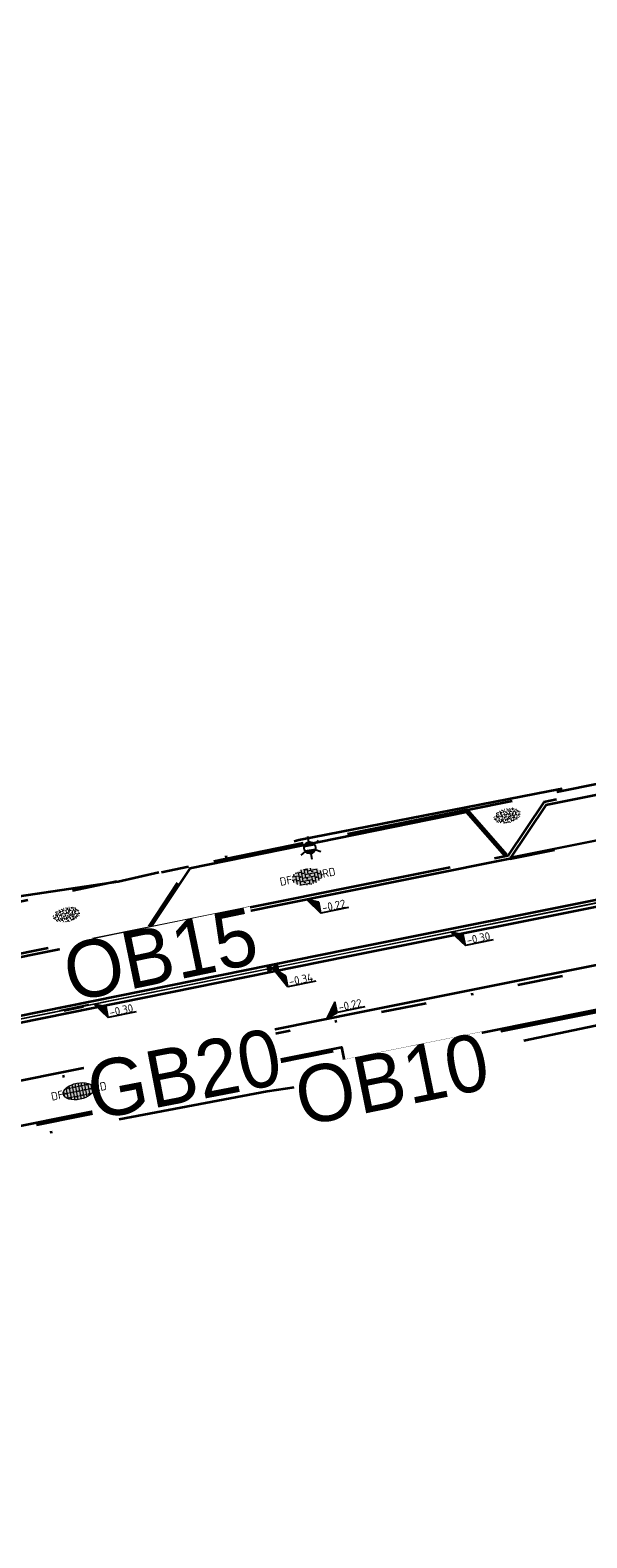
# Model space of a CAD drawing. Header units: metres. Extents: x 0 to 269924, y 0 to 933292.
# Tile 198 of 247: x 135206 to 135230, y 466677 to 466743. Entities that reach past the tile are written whole.
import ezdxf
from ezdxf import colors
from ezdxf.entities.mleader import LeaderData, LeaderLine
from ezdxf.enums import TextEntityAlignment as Align
from ezdxf.math import Vec2, Vec3

# ---------------------------------------------------------------- set-up
doc = ezdxf.new("R2018")
doc.units = ezdxf.units.M
for name, pattern in [('VH-GELEIDEBAND', [6, 2, -2, 0, -2]), ('VH-OPSLUITBAND_100X200', [16, 8, -2, 4, -2]), ('VH-OPSLUITBAND_150X250', [24, 16, -2, 4, -2]), ('VW-1-1_STREEP', [2, 1, -1]), ('XX-HIDDEN', [4, 2, -2]), ('XX-PROJECTGRENS', [18, 12, -3, 0, -3])]:
    doc.linetypes.add(name, pattern=pattern)
for name, color, linetype, lineweight in [('N-WE-GR-GRAS-A-200', 62, 'Continuous', 18), ('N-WE-IE-MEUBILAIR_WEGMEUBILAIR_LICHTMAST-S', 7, 'Continuous', 25), ('N-WE-KG-GRENS_PROJECT-G', 7, 'XX-PROJECTGRENS', 35), ('N-WE-KL-ET_LS_OV_LICHTMAST-S', 190, 'Continuous', 25), ('N-WE-VH-GOOT-S', 170, 'Continuous', 18), ('N-WE-VH-GOOT_STRAATBAKSTEEN-G', 170, 'Continuous', 35), ('N-WE-VH-KANTOPSLUITING-T18', 10, 'Continuous', 18), ('N-WE-VH-KANTOPSLUITING_GELEIDEBAND_50 200_250-G', 20, 'VH-GELEIDEBAND', 35), ('N-WE-VH-KANTOPSLUITING_OPSLUITBAND_100X200-G', 150, 'VH-OPSLUITBAND_100X200', 35), ('N-WE-VH-KANTOPSLUITING_OPSLUITBAND_150X250-G', 150, 'VH-OPSLUITBAND_150X250', 35), ('N-WE-VH-KANTOPSLUITING_VOORKANTBAND-G', 50, 'Continuous', 35), ('N-WE-VH-MATERIAALGRENS-G', 7, 'XX-HIDDEN', 35), ('N-WE-VH-VERHARDING-T18', 10, 'Continuous', 18), ('N-WE-VH-VERHARDING_ASFALT-S', 7, 'Continuous', 18), ('N-WE-VH-VERHARDING_STRAATBAKSTEEN-S', 7, 'Continuous', 18), ('N-WE-VW-MARKERING_LANGS_STREEP_11_010-G', 7, 'VW-1-1_STREEP', 13), ('X-XX-AL-HOOGTELABEL-S', 7, 'Continuous', 25)]:
    doc.layers.add(name, color=color, linetype=linetype, lineweight=lineweight)
doc.layers.add('N-WE-GR-GRAS-S', color=7, linetype='Continuous', lineweight=18, true_color=0x00a500)
doc.layers.add('N-WE-RI-HWA_KOLK-S', color=150, linetype='Continuous', lineweight=25, true_color=0x007fff)
doc.layers.add('X-XX-AL-HULPLIJN-G', color=30, linetype='Continuous', lineweight=18, plot=False)
doc.styles.add('NLCS-ISO', font='NLCS-ISO.ttf')
doc.styles.add('NLCS-ISO-M200-T18', font='NLCS-ISO.ttf', dxfattribs={"height": 0.36})
doc.styles.get("Standard").update_dxf_attribs({"font": 'romand.shx'})

# ---------------------------------------------------------------- blocks, each defined once
blk = doc.blocks.new('*U97')
for p, q in [((2.54, -2.2), (0, 0)), ((0, 0), (2.63, -4.6)), ((2.63, -4.6), (2.54, -2.2)), ((8.83, -4.38), (2.63, -4.6))]:
    blk.add_line(p, q)
blk.add_solid([(2.54, -2.2), (0, 0), (2.63, -4.6)])
at = {"style": 'NLCS-ISO'}
blk.add_attdef('...', text='', height=1.8, rotation=2.0313, dxfattribs=at).set_placement((5.74, -4.91), align=Align.BOTTOM_CENTER)
blk = doc.blocks.new('*U98')
at = {"layer": 'X-XX-AL-HOOGTELABEL-S', "xscale": 0.2, "yscale": 0.2, "zscale": 0.2, "rotation": 357.9686646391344}
blk.add_blockref('*U97', (0, 0), dxfattribs=at).add_auto_attribs({'...': '-0.34'})
blk = doc.blocks.new('*U99')
at = {"layer": 'N-WE-GR-GRAS-A-200', "color": 0, "linetype": 'ByBlock', "lineweight": -2, "transparency": 16777216, "rotation": 11.41360970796}
blk.add_blockref('*U98', (135216.652, 466702.163), dxfattribs=at)
blk = doc.blocks.new('*U114')
for p, q in [((2.49, -1.03), (0, 0)), ((0, 0), (2.56, -3.43)), ((2.56, -3.43), (2.49, -1.03)), ((8.76, -3.25), (2.56, -3.43))]:
    blk.add_line(p, q)
blk.add_solid([(2.49, -1.03), (0, 0), (2.56, -3.43)])
at = {"style": 'NLCS-ISO'}
blk.add_attdef('...', text='', height=1.8, rotation=1.7023, dxfattribs=at).set_placement((5.68, -3.76), align=Align.BOTTOM_CENTER)
blk = doc.blocks.new('*U115')
at = {"layer": 'X-XX-AL-HOOGTELABEL-S', "xscale": 0.2000000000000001, "yscale": 0.2000000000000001, "zscale": 0.2000000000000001, "rotation": 358.2976530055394}
blk.add_blockref('*U114', (0, 0), dxfattribs=at).add_auto_attribs({'...': '-0.30'})
blk = doc.blocks.new('*U116')
at = {"layer": 'N-WE-VH-VERHARDING_ASFALT-S', "color": 0, "linetype": 'ByBlock', "lineweight": -2, "transparency": 16777216}
for p, rotation in [((135224.494, 466703.743), 11.37277440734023), ((135208.81, 466700.58), 11.41360970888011)]:
    blk.add_blockref('*U115', p, dxfattribs=dict(at, rotation=rotation))
blk = doc.blocks.new('*U95')
for p, q in [((2.5, -1.02), (0, 0)), ((0, 0), (2.58, -3.42)), ((2.58, -3.42), (2.5, -1.02)), ((8.78, -3.2), (2.58, -3.42))]:
    blk.add_line(p, q)
blk.add_solid([(2.5, -1.02), (0, 0), (2.58, -3.42)])
at = {"style": 'NLCS-ISO'}
blk.add_attdef('...', text='', height=1.8, rotation=1.9991, dxfattribs=at).set_placement((5.7, -3.73), align=Align.BOTTOM_CENTER)
blk = doc.blocks.new('*U96')
for p, q in [((2.39, 3.35), (0, 0)), ((2.44, 0.95), (2.39, 3.35)), ((0, 0), (2.44, 0.95)), ((8.64, 1.08), (2.44, 0.95))]:
    blk.add_line(p, q)
blk.add_solid([(2.39, 3.35), (0, 0), (2.44, 0.95)])
at = {"style": 'NLCS-ISO'}
blk.add_attdef('...', text='', height=1.8, rotation=1.1798, dxfattribs=at).set_placement((5.55, 0.59), align=Align.BOTTOM_CENTER)
blk = doc.blocks.new('*U529')
at = {"lineweight": 30, "flags": 106}
blk.add_attdef('OB', text='', height=0.36, dxfattribs=at).set_placement((0, 0.1), align=Align.BOTTOM_CENTER)
blk = doc.blocks.new('N-SIE-WEG_LICHTMAST-SO')
h = blk.add_hatch(color=256)
h.paths.add_polyline_path([(1.16, 0.5, 0.658505), (-1.16, 0.5)])
h.paths.add_polyline_path([(-1.16, -0.5, 0.658505), (1.16, -0.5)])
at = {"flags": 128}
for points in [[(-2.19, 1.27), (-1.1, 0.63)], [(-1.16, 0.5), (1.16, 0.5)], [(0, 1.27), (0, 2.53)], [(1.1, 0.63), (2.19, 1.27)], [(-2.19, -1.27), (-1.1, -0.63)], [(-1.16, -0.5), (1.16, -0.5)], [(0, -1.27), (0, -2.53)], [(2.19, -1.27), (1.1, -0.63)]]:
    blk.add_lwpolyline(points, dxfattribs=at)
at = {"ltscale": 0.5}
blk.add_circle((0, 0), 1.27, dxfattribs=at)
at = {"style": 'NLCS-ISO'}
blk.add_attdef('TYPE', text='', height=1.8, dxfattribs=at).set_placement((0, 2.53), align=Align.BOTTOM_CENTER)
blk = doc.blocks.new('SVH-GOOT_SYMBOOL-SO')
at = {"color": 7, "linetype": 'Continuous'}
for p, q in [((-0.206, 2.137), (-0.206, -2.217)), ((0, 2.669), (0, -2.669)), ((0.2, 3.125), (0.2, -3.359))]:
    blk.add_line(p, q, dxfattribs=at)
at = {"style": 'NLCS-ISO'}
blk.add_attdef('MATERIAAL', text='', height=1.8, dxfattribs=at).set_placement((-1.098, 0), align=Align.MIDDLE_RIGHT)
blk.add_attdef('KLEUR', text='', height=1.8, dxfattribs=at).set_placement((1.1, 0), align=Align.MIDDLE_LEFT)
blk = doc.blocks.new('*U586')
at = {"layer": 'N-WE-VH-GOOT-S', "xscale": 0.2, "yscale": 0.2, "zscale": 0.2, "rotation": 90.04068231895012}
blk.add_blockref('SVH-GOOT_SYMBOOL-SO', (0, 0), dxfattribs=at)
blk = doc.blocks.new('*U587')
at = {"layer": 'N-WE-KL-ET_LS_OV_LICHTMAST-S', "color": 0, "linetype": 'ByBlock', "lineweight": -2, "transparency": 16777216, "rotation": 11.41360970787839}
blk.add_blockref('*U586', (135207.904, 466700.397), dxfattribs=at)
blk = doc.blocks.new('SVH-SBS_DIKFORMAAT_HALFST_KL-SO')
h = blk.add_hatch(color=254)
edge = h.paths.add_edge_path()
edge.add_ellipse((0.06, -0.03), major_axis=(3.39, 0), ratio=0.533267, start_angle=0, end_angle=360)
for p, q in [((-3.34, 0.03), (-3.11, 0.03)), ((-3.11, -0.69), (-3.11, 0.63)), ((-2.65, 1.06), (-2.42, 1.06)), ((-2.42, -1.27), (-2.42, 1.21)), ((-2.42, 0.03), (-1.73, 0.03)), ((-1.73, -1.57), (-1.73, 1.51)), ((-1.73, 1.06), (-1.04, 1.06)), ((-1.04, -1.74), (-1.04, 1.69)), ((-1.04, 0.03), (-0.35, 0.03)), ((-0.35, -1.83), (-0.35, 1.77)), ((-0.35, 1.06), (0.34, 1.06)), ((0.34, -1.83), (0.34, 1.78)), ((0.34, 0.03), (1.03, 0.03)), ((1.03, -1.76), (1.03, 1.71)), ((1.03, 1.06), (1.72, 1.06)), ((1.72, -1.6), (1.72, 1.55)), ((1.72, 0.03), (2.41, 0.03)), ((2.41, -1.33), (2.41, 1.27)), ((2.41, 1.06), (2.77, 1.06)), ((3.1, -0.82), (3.1, 0.77)), ((3.1, 0.03), (3.45, 0.03)), ((-2.8, -1.01), (-2.42, -1.01)), ((-1.73, -1.01), (-1.04, -1.01)), ((-0.35, -1.01), (0.34, -1.01)), ((1.03, -1.01), (1.72, -1.01)), ((2.41, -1.01), (2.91, -1.01))]:
    blk.add_line(p, q)
for centre in [(-2.76, 0), (-2.07, 1.03), (-1.38, 0), (-0.69, 1.03), (0, 0), (0.69, 1.03), (1.38, 0), (2.07, 1.03), (2.76, 0), (-2.07, -1.09), (-0.69, -1.09), (0.69, -1.04), (2.07, -1.04)]:
    blk.add_circle(centre, 0.0881)
blk.add_ellipse((0.06, -0.03), major_axis=(3.39, 0), ratio=0.533267)
at = {"style": 'NLCS-ISO'}
blk.add_attdef('FORMAAT', text='', height=1.8, dxfattribs=at).set_placement((-3.34, -0.03), align=Align.MIDDLE_RIGHT)
blk.add_attdef('KLEUR', text='', height=1.8, dxfattribs=at).set_placement((3.45, -0.03), align=Align.MIDDLE_LEFT)
at = {"style": 'NLCS-ISO', "flags": 1}
blk.add_attdef('FUNCTIE', text='', height=1.8, dxfattribs=at).set_placement((0.12, -3.58), align=Align.MIDDLE_CENTER)
blk = doc.blocks.new('*U141')
at = {"lineweight": 30, "flags": 106}
blk.add_attdef('OB', text='', height=0.36, dxfattribs=at).set_placement((0, 0.1), align=Align.BOTTOM_CENTER)
blk = doc.blocks.new('SVH-SBS_DIKFORMAAT_ELLEBOOG_KL-SO')
h = blk.add_hatch(color=254)
edge = h.paths.add_edge_path()
edge.add_ellipse((1.09, 0.12), major_axis=(3.39, 0), ratio=0.533267, start_angle=0, end_angle=360)
for p, q in [((-2.3, 0), (-1.38, 0)), ((-2.13, 0.69), (-0.69, 0.69)), ((-1.38, 0.69), (-1.38, -1.12)), ((-1.35, 1.38), (0, 1.38)), ((-0.69, 1.38), (-0.69, -1.38)), ((0, 1.84), (0, -0.69)), ((0, 0), (2.76, 0)), ((0.69, 1.92), (0.69, 0)), ((0.69, 0.69), (3.45, 0.69)), ((1.38, 1.93), (1.38, 0.69)), ((1.38, 1.38), (3.54, 1.38)), ((2.07, 1.86), (2.07, 1.38)), ((2.76, 0.69), (2.76, -1.45)), ((3.45, 1.38), (3.45, -1.18)), ((4.14, 0.92), (4.14, -0.67)), ((4.14, 0), (4.48, 0)), ((-2.07, 0), (-2.07, -0.54)), ((-0.8, -1.38), (1.38, -1.38)), ((-0.69, -0.69), (2.07, -0.69)), ((0.69, -1.38), (0.69, -1.67)), ((1.38, -0.69), (1.38, -1.68)), ((2.07, 0), (2.07, -1.61)), ((2.76, -1.38), (2.98, -1.38)), ((3.45, -0.69), (4.12, -0.69))]:
    blk.add_line(p, q)
for centre in [(-0.35, 0.34), (0.34, 1.03), (1.03, 1.72), (1.72, 0.34), (2.41, 1.03), (3.79, 0.34), (-1.04, -0.35), (0.34, -1.04), (1.03, -0.35), (2.41, -1.04), (3.11, -0.35)]:
    blk.add_circle(centre, 0.0881)
for centre, start, end in [((-1.73, 1.03), 158.9124, 101.1902), ((1.72, -1.73), 59.0911, 132.3433)]:
    blk.add_arc(centre, 0.0881, start, end)
at = {"style": 'NLCS-ISO'}
blk.add_attdef('FORMAAT', text='', height=1.8, dxfattribs=at).set_placement((-2.3, 0.12), align=Align.MIDDLE_RIGHT)
blk.add_attdef('KLEUR', text='', height=1.8, dxfattribs=at).set_placement((4.49, 0.12), align=Align.MIDDLE_LEFT)
at = {"style": 'NLCS-ISO', "flags": 1}
blk.add_attdef('FUNCTIE', text='', height=1.8, dxfattribs=at).set_placement((0.12, -3.58), align=Align.MIDDLE_CENTER)
blk = doc.blocks.new('SGR-GRAS_01-SO')
at = {"ltscale": 0.1}
for p, q in [((-1.96, -0.07), (-1.98, 0)), ((-1.93, 0.19), (-1.93, 0.24)), ((-1.89, 0.24), (-1.92, 0.25)), ((-1.67, 0.02), (-1.6, 0.04)), ((-1.6, 0.24), (-1.65, 0.29)), ((-1.53, 0.32), (-1.6, 0.35)), ((-1.45, 0.64), (-1.52, 0.66)), ((-1.52, 0.19), (-1.44, 0.19)), ((-1.47, 0.58), (-1.48, 0.65)), ((-1.43, 0.48), (-1.35, 0.5)), ((-1.36, 0.21), (-1.43, 0.23)), ((-1.42, 0.13), (-1.36, 0.17)), ((-1.38, 0.11), (-1.32, 0.16)), ((-1.37, 0.01), (-1.38, 0.08)), ((-1.33, 0.11), (-1.33, 0.19)), ((-1.3, 0.76), (-1.32, 0.77)), ((-1.28, 0.68), (-1.28, 0.76)), ((-1.17, 0.39), (-1.23, 0.43)), ((-1.17, 0.24), (-1.22, 0.29)), ((-1.15, 0.65), (-1.21, 0.7)), ((-1.11, 0.17), (-1.04, 0.19)), ((-1.03, 0.03), (-1.1, 0.07)), ((-0.94, 0.84), (-1, 0.88)), ((-0.97, 0.51), (-0.92, 0.57)), ((-0.89, 0.5), (-0.97, 0.52)), ((-0.94, 0.19), (-0.87, 0.19)), ((-0.92, 0.42), (-0.86, 0.46)), ((-0.89, 0.81), (-0.82, 0.81)), ((-0.87, 0.66), (-0.89, 0.73)), ((-0.8, 0.06), (-0.88, 0.08)), ((-0.87, 0.62), (-0.8, 0.64)), ((-0.8, 0.47), (-0.87, 0.51)), ((-0.75, 0.24), (-0.8, 0.29)), ((-0.77, 0.09), (-0.79, 0.16)), ((-0.73, 0.65), (-0.78, 0.7)), ((-0.74, 0.03), (-0.73, 0.11)), ((-0.67, 0.11), (-0.73, 0.14)), ((-0.69, 0.61), (-0.68, 0.68)), ((-0.58, 0.92), (-0.64, 0.96)), ((-0.56, 0.92), (-0.51, 0.97)), ((-0.56, 0.32), (-0.48, 0.34)), ((-0.44, 0.55), (-0.51, 0.59)), ((-0.43, 0.78), (-0.5, 0.8)), ((-0.42, 0.71), (-0.36, 0.74)), ((-0.34, 0.35), (-0.41, 0.37)), ((-0.32, 0.24), (-0.38, 0.29)), ((-0.31, 0.19), (-0.37, 0.22)), ((-0.37, 0.19), (-0.29, 0.19)), ((-0.31, 0.65), (-0.36, 0.7)), ((-0.32, 0.81), (-0.24, 0.81)), ((-0.32, 0.77), (-0.24, 0.79)), ((-0.28, 0.73), (-0.29, 0.81)), ((-0.21, 1), (-0.27, 1.03)), ((-0.24, 0.02), (-0.17, 0.04)), ((-0.18, 0.17), (-0.19, 0.24)), ((-0.08, 0.63), (-0.14, 0.67)), ((-0.14, -0.04), (-0.14, 0.03)), ((-0.09, 0.53), (-0.09, 0.6)), ((-0.08, 0.16), (-0.03, 0.21)), ((-0.07, 0.19), (0, 0.23)), ((0.06, 0.27), (-0.01, 0.3)), ((0, 0.47), (0.07, 0.49)), ((0.1, 0.24), (0.05, 0.29)), ((0.13, 0.64), (0.06, 0.66)), ((0.07, 0.99), (0.14, 1.03)), ((0.12, 0.65), (0.07, 0.7)), ((0.22, 0.2), (0.15, 0.22)), ((0.21, 0.19), (0.28, 0.19)), ((0.29, 0.71), (0.22, 0.75)), ((0.24, 0.92), (0.31, 0.94)), ((0.26, 0.81), (0.33, 0.81)), ((0.32, 0.81), (0.3, 0.89)), ((0.31, 0.17), (0.39, 0.19)), ((0.32, 0.57), (0.38, 0.62)), ((0.42, 0.34), (0.36, 0.38)), ((0.42, 0.25), (0.4, 0.32)), ((0.43, 0.48), (0.49, 0.51)), ((0.53, 0.24), (0.47, 0.29)), ((0.54, 0.65), (0.49, 0.7)), ((0.56, -0.02), (0.49, 0.02)), ((0.5, 0.45), (0.51, 0.53)), ((0.59, 0.93), (0.52, 0.94)), ((0.55, 0.62), (0.63, 0.64)), ((0.65, 0.79), (0.58, 0.83)), ((0.68, 0.49), (0.61, 0.51)), ((0.77, 0.05), (0.7, 0.07)), ((0.78, 0.42), (0.72, 0.46)), ((0.78, 0.19), (0.86, 0.19)), ((0.83, 0.81), (0.91, 0.81)), ((0.92, 0.06), (0.85, 0.09)), ((0.87, 0.31), (0.94, 0.33)), ((0.95, 0.24), (0.9, 0.29)), ((0.91, 0.89), (0.91, 0.92)), ((0.97, 0.65), (0.91, 0.7)), ((0.93, 0.76), (0.99, 0.8)), ((1.01, 0.87), (0.95, 0.91)), ((1.01, 0.33), (1, 0.4)), ((1.15, 0.78), (1.08, 0.8)), ((1.15, 0.5), (1.08, 0.54)), ((1.1, 0.38), (1.1, 0.45)), ((1.11, 0.77), (1.18, 0.79)), ((1.24, 0.34), (1.17, 0.36)), ((1.18, 0.01), (1.26, 0.03)), ((1.21, 0.21), (1.26, 0.26)), ((1.28, 0.14), (1.22, 0.17)), ((1.28, 0.25), (1.35, 0.29)), ((1.37, 0.24), (1.32, 0.29)), ((1.39, 0.65), (1.34, 0.7)), ((1.36, 0.19), (1.43, 0.19)), ((1.42, 0.46), (1.5, 0.48)), ((1.51, 0.58), (1.44, 0.62)), ((1.64, 0.21), (1.58, 0.25)), ((1.61, 0.41), (1.59, 0.48)), ((1.69, 0.3), (1.7, 0.37)), ((1.79, 0.19), (1.72, 0.21)), ((1.74, 0.16), (1.81, 0.18)), ((1.8, 0.24), (1.75, 0.29)), ((1.93, 0.19), (1.95, 0.19)), ((-1.92, -0.16), (-1.85, -0.12)), ((-1.82, -0.08), (-1.9, -0.06)), ((-1.76, -0.13), (-1.82, -0.09)), ((-1.78, -0.3), (-1.73, -0.25)), ((-1.62, -0.5), (-1.69, -0.46)), ((-1.63, -0.57), (-1.68, -0.52)), ((-1.61, -0.17), (-1.67, -0.11)), ((-1.57, -0.44), (-1.49, -0.44)), ((-1.54, -0.66), (-1.5, -0.64)), ((-1.4, -0.05), (-1.46, -0.01)), ((-1.38, -0.46), (-1.38, -0.39)), ((-1.35, -0.28), (-1.28, -0.26)), ((-1.27, -0.23), (-1.34, -0.21)), ((-1.26, -0.42), (-1.33, -0.38)), ((-1.27, -0.56), (-1.28, -0.48)), ((-1.21, -0.57), (-1.26, -0.52)), ((-1.18, -0.67), (-1.25, -0.65)), ((-1.19, -0.17), (-1.24, -0.11)), ((-1.13, -0.78), (-1.19, -0.75)), ((-1.06, -0.39), (-1, -0.35)), ((-1.04, -0.58), (-0.97, -0.57)), ((-0.99, -0.44), (-0.92, -0.44)), ((-0.9, -0.34), (-0.96, -0.3)), ((-0.9, -0.65), (-0.84, -0.6)), ((-0.84, -0.94), (-0.85, -0.93)), ((-0.78, -0.57), (-0.84, -0.52)), ((-0.76, -0.7), (-0.83, -0.67)), ((-0.76, -0.17), (-0.82, -0.11)), ((-0.8, -0.13), (-0.73, -0.11)), ((-0.71, -0.38), (-0.79, -0.36)), ((-0.79, -0.54), (-0.78, -0.46)), ((-0.72, -0.89), (-0.65, -0.87)), ((-0.71, -0.9), (-0.64, -0.86)), ((-0.62, -0.82), (-0.7, -0.8)), ((-0.67, -0.48), (-0.69, -0.4)), ((-0.53, -0.26), (-0.6, -0.22)), ((-0.58, -0.99), (-0.59, -0.97)), ((-0.57, -0.1), (-0.5, -0.06)), ((-0.49, -0.25), (-0.44, -0.19)), ((-0.48, -0.44), (-0.41, -0.42)), ((-0.4, -0.63), (-0.46, -0.59)), ((-0.38, -0.98), (-0.43, -0.93)), ((-0.42, -0.44), (-0.34, -0.44)), ((-0.36, -0.57), (-0.41, -0.52)), ((-0.34, -0.17), (-0.39, -0.11)), ((-0.26, -0.99), (-0.33, -0.95)), ((-0.25, -0.09), (-0.32, -0.07)), ((-0.17, -0.18), (-0.24, -0.14)), ((-0.16, -0.53), (-0.23, -0.51)), ((-0.21, -0.61), (-0.15, -0.58)), ((-0.19, -0.62), (-0.19, -0.54)), ((-0.17, -0.74), (-0.1, -0.72)), ((-0.07, -0.97), (-0.14, -0.95)), ((-0.04, -0.55), (-0.1, -0.51)), ((-0.08, -0.4), (-0.09, -0.32)), ((-0.01, -1.01), (0.04, -0.95)), ((0.05, -0.98), (0, -0.93)), ((0.07, -0.57), (0.01, -0.52)), ((0.02, -0.96), (0.01, -0.89)), ((0.08, -0.17), (0.03, -0.11)), ((0.1, -0.91), (0.03, -0.88)), ((0.07, -0.29), (0.14, -0.27)), ((0.19, -0.1), (0.13, -0.06)), ((0.16, -0.44), (0.23, -0.44)), ((0.17, -1.04), (0.22, -1.02)), ((0.31, -0.24), (0.24, -0.22)), ((0.33, -0.47), (0.26, -0.43)), ((0.29, -0.33), (0.35, -0.29)), ((0.4, -0.68), (0.32, -0.66)), ((0.39, -0.6), (0.45, -0.55)), ((0.39, -0.59), (0.46, -0.57)), ((0.4, -0.69), (0.41, -0.62)), ((0.46, -0.83), (0.4, -0.8)), ((0.47, -0.98), (0.42, -0.93)), ((0.49, -0.57), (0.44, -0.52)), ((0.45, -0.12), (0.46, -0.05)), ((0.51, -0.17), (0.45, -0.11)), ((0.52, -0.32), (0.5, -0.24)), ((0.62, -0.88), (0.6, -0.81)), ((0.63, -0.14), (0.7, -0.12)), ((0.69, -0.39), (0.62, -0.35)), ((0.64, -0.84), (0.71, -0.81)), ((0.7, -0.89), (0.77, -0.88)), ((0.73, -0.44), (0.81, -0.44)), ((0.82, -0.76), (0.76, -0.72)), ((0.78, -0.04), (0.85, 0)), ((0.86, -0.39), (0.79, -0.37)), ((0.8, -0.19), (0.85, -0.14)), ((0.86, -0.94), (0.84, -0.93)), ((0.91, -0.57), (0.86, -0.52)), ((0.93, -0.17), (0.88, -0.11)), ((0.95, -0.83), (0.88, -0.81)), ((0.94, -0.44), (1.01, -0.42)), ((1.05, -0.31), (0.99, -0.27)), ((1, -0.77), (1, -0.7)), ((1.05, -0.2), (1.05, -0.12)), ((1.11, -0.24), (1.1, -0.16)), ((1.19, -0.68), (1.12, -0.64)), ((1.14, -0.56), (1.21, -0.52)), ((1.21, -0.8), (1.2, -0.73)), ((1.33, -0.1), (1.26, -0.08)), ((1.26, -0.75), (1.33, -0.73)), ((1.34, -0.57), (1.29, -0.52)), ((1.36, -0.17), (1.3, -0.11)), ((1.31, -0.44), (1.38, -0.44)), ((1.42, -0.23), (1.35, -0.19)), ((1.42, -0.54), (1.35, -0.52)), ((1.55, -0.6), (1.49, -0.56)), ((1.5, -0.29), (1.57, -0.27)), ((1.64, -0.27), (1.65, -0.2)), ((1.64, -0.27), (1.7, -0.23)), ((1.68, -0.55), (1.74, -0.5)), ((1.71, -0.16), (1.69, -0.09)), ((1.78, -0.15), (1.71, -0.11)), ((1.71, -0.52), (1.71, -0.52)), ((1.78, -0.17), (1.73, -0.11)), ((1.88, -0.25), (1.81, -0.23))]:
    blk.add_line(p, q, dxfattribs=at)
at = {"ltscale": 0.1, "style": 'NLCS-ISO'}
blk.add_attdef('TYPE', text='', height=0.5, dxfattribs=at).set_placement((3.47, -0.02), align=Align.MIDDLE_CENTER)
blk = doc.blocks.new('N-SRI-KOLK_STRAAT_450X300-SO')
h = blk.add_hatch(color=256)
h.dxf.hatch_style = 1
h.paths.add_polyline_path([(0, 0), (-1.125, 0.75), (-1.125, -0.75)])
h.paths.add_polyline_path([(1.125, -0.75), (1.125, 0.75), (0, 0)])
for p, q in [((-1.125, -0.75), (1.125, 0.75)), ((1.125, -0.75), (-1.125, 0.75))]:
    blk.add_line(p, q)
at = {"flags": 128}
blk.add_lwpolyline([(-1.125, -0.75), (1.125, -0.75), (1.125, 0.75), (-1.125, 0.75)], close=True, dxfattribs=at)

msp = doc.modelspace()

# ---------------------------------------------------------------- linework, layer by layer
at = {"layer": 'N-WE-KG-GRENS_PROJECT-G', "flags": 128}
msp.add_lwpolyline([(133942.152, 466524.013), (133955.533, 466522.507), (133956.145, 466521.626), (133962.811, 466521.355), (133963.543, 466522.67), (133965.054, 466522.563), (133965.551, 466521.193), (133981.5, 466520.334), (133981.565, 466520.896), (133982.028, 466520.86), (133994.134, 466520.33), (133994.151, 466519.671), (134009.067, 466519.478), (134013.911, 466519.512), (134027.732, 466519.636), (134028.693, 466519.554), (134034.796, 466519.611), (134050.86, 466519.659), (134068.501, 466520.152), (134071.254, 466520.237), (134077.26, 466520.692), (134094.041, 466522.635), (134101.385, 466523.282), (134101.428, 466523.91), (134128.995, 466527.092), (134141.938, 466528.627), (134148.421, 466529.392), (134148.476, 466529.087), (134157.108, 466530.24), (134157.762, 466530.339), (134157.953, 466529.076), (134163.706, 466529.946), (134172.69, 466531.055), (134201.838, 466535.069), (134202.197, 466534.878), (134203.304, 466535.042), (134208.161, 466535.722), (134214.682, 466536.673), (134215.15, 466536.846), (134235.766, 466539.754), (134239.587, 466540.449), (134251.117, 466542.218), (134251.536, 466542.09), (134264.479, 466543.833), (134264.487, 466544.317), (134273.56, 466545.641), (134273.608, 466545.287), (134285.679, 466546.863), (134299.118, 466548.971), (134309.192, 466550.345), (134329.805, 466553.659), (134341.526, 466555.206), (134346.97, 466556.112), (134351.977, 466556.025), (134358.949, 466556.887), (134359.186, 466557.313), (134365.426, 466557.917), (134389.225, 466560.758), (134395.395, 466561.519), (134400.633, 466562.019), (134418.638, 466563.907), (134426.404, 466566.343), (134432.472, 466567.14), (134437.532, 466567.422), (134444.848, 466568.25), (134448.277, 466568.388), (134484.594, 466572.762), (134486.539, 466572.966), (134490.599, 466573.546), (134498.499, 466574.536), (134514.318, 466576.701), (134542.397, 466581.367), (134546.702, 466582.122), (134551.593, 466582.441), (134551.871, 466583.179), (134557.906, 466584.406), (134558.276, 466584.115), (134567.36, 466586.004), (134582.717, 466588.715), (134583.108, 466588.972), (134590.444, 466590.398), (134630.038, 466598.271), (134633.264, 466598.923), (134632.087, 466604.993), (134646.051, 466607.537), (134647.414, 466607.429), (134666.972, 466611.405), (134675.342, 466617.463), (134674.819, 466607.593), (134696.995, 466610.537), (134702.172, 466611.327), (134706.525, 466612.071), (134709.085, 466612.323), (134712.087, 466612.776), (134715, 466613.203), (134716.349, 466613.229), (134723.364, 466613.968), (134738.981, 466616.639), (134746.062, 466617.28), (134746.09, 466616.641), (134760.121, 466618.861), (134759.993, 466619.829), (134768.446, 466621.137), (134784.615, 466623.738), (134787.541, 466625.072), (134796.772, 466626.479), (134796.899, 466625.715), (134813.878, 466628.545), (134820.226, 466629.584), (134847.68, 466634.234), (134881.79, 466639.204), (134881.926, 466639.532), (134884.43, 466640.009), (134893.797, 466641.711), (134903.085, 466643.328), (134904.138, 466643.527), (134920.265, 466646.374), (134921.332, 466646.578), (134937.367, 466649.518), (134938.501, 466649.708), (134961.555, 466654.096), (134967.764, 466655.262), (134974.722, 466656.563), (134984.23, 466658.491), (134992.023, 466659.998), (134995.809, 466660.766), (135000.442, 466661.693), (135009.695, 466663.648), (135010.659, 466663.869), (135018.832, 466665.618), (135021.92, 466666.314), (135034.093, 466668.943), (135034.161, 466668.769), (135043.8, 466670.832), (135059.084, 466674.02), (135068.771, 466676.078), (135083.089, 466679.034), (135091.902, 466680.993), (135097.488, 466682.166), (135104.831, 466683.651), (135116.534, 466686.231), (135119.892, 466686.792), (135126.3, 466688.013), (135127.347, 466688.196), (135130.448, 466688.891), (135135.602, 466689.887), (135140.19, 466691.518), (135166.592, 466696.94), (135182.368, 466700.724), (135201.902, 466704.748), (135203.941, 466705.082), (135209.867, 466705.957), (135217.801, 466707.782), (135228.821, 466709.933), (135242.391, 466712.598), (135277.698, 466719.723), (135279.457, 466720.111), (135279.55, 466721.578), (135288.178, 466723.073), (135350.963, 466735.305), (135501.986, 466763.685), (135501.162, 466761.839), (135525.132, 466766.833), (135533.639, 466768.672), (135569.042, 466775.188), (135582.767, 466777.378), (135584.022, 466777.634), (135585.675, 466776.264, 0.01918), (135652.451, 466792.01), (135652.891, 466793.457), (135660.981, 466795.919), (135661.574, 466796.074), (135664.481, 466796.836), (135665.946, 466796.651), (135673.558, 466799.328), (135680.977, 466801.739), (135687.276, 466804.201), (135692.547, 466806.295), (135705.432, 466809.743), (135712.094, 466810.706), (135728.145, 466817.035), (135760.285, 466825.832), (135773.458, 466829.179), (135789.116, 466834.08), (135813.029, 466842.892), (135823.352, 466846.718), (135839.426, 466852.91), (135860.96, 466860.89), (135867.928, 466863.26), (135895.199, 466872.784), (135899.312, 466861.8), (135873.359, 466852.082), (135873.188, 466848.843), (135867.814, 466846.669), (135856.104, 466842.036), (135847.253, 466838.505), (135830.033, 466832.514), (135818.854, 466828.652), (135812.865, 466826.949), (135808.959, 466825.804), (135805.053, 466824.658), (135770.731, 466814.307), (135766.971, 466812.016), (135761.879, 466808.079), (135757.591, 466807.133), (135743.839, 466803.566), (135724.075, 466798.35), (135721.275, 466798.229), (135720.422, 466801.401), (135715.133, 466799.834), (135698.553, 466794.754), (135698.279, 466793.693), (135686.038, 466790.352), (135686.038, 466789.248), (135686.038, 466787.562), (135681.985, 466786.092), (135677.719, 466785.319), (135623.458, 466770.711), (135607.41, 466767.662), (135584.355, 466763.142), (135577.091, 466761.475), (135570.47, 466760.803), (135524.714, 466753.103), (135522.642, 466752.878), (135515.666, 466751.661), (135498.388, 466748.218), (135460.498, 466741.759), (135438.515, 466737.953), (135402.134, 466731.048), (135401.842, 466732.671), (135396.111, 466731.637), (135390.927, 466730.659), (135374.008, 466727.423), (135342.463, 466720.896), (135337.831, 466720.249), (135332.781, 466719.412), (135316.41, 466716.549), (135312.764, 466716.512), (135301.04, 466714.003), (135296.667, 466713.077), (135288.078, 466711.338), (135288.031, 466710.414), (135288.066, 466708.643), (135283.612, 466707.738), (135244.114, 466700.084), (135242.59, 466702.114), (135218.779, 466697.088), (135216.4, 466696.736), (135207.126, 466694.996), (135197.842, 466693.22), (135196.987, 466690.777), (135188.214, 466689.009), (135186.218, 466690.919), (135157.953, 466685.339), (135157.545, 466682.623), (135152.388, 466681.564), (135151.517, 466683.806), (135135.729, 466680.62), (135134.464, 466677.149), (135128.184, 466675.854), (135125.788, 466678.571), (135109.606, 466675.114), (135107.871, 466673.543), (135107.871, 466672.134), (135099.469, 466670.442), (135080.265, 466666.625), (135079.406, 466666.151), (135069.61, 466664.202), (135057.638, 466661.759), (135035.803, 466657.155), (135033.723, 466658.689), (135013.618, 466654.679), (135014.198, 466652.086), (135012.612, 466651.731), (135012.176, 466654.16), (134999.525, 466651.581), (134981.058, 466648.065), (134978.74, 466647.609), (134978.586, 466647.723), (134973.29, 466646.777), (134967.912, 466645.754), (134966.071, 466645.409), (134952.75, 466642.776), (134952.592, 466643.577), (134951.246, 466643.315), (134944.955, 466642.097), (134940.872, 466641.345), (134939.907, 466640.789), (134925.329, 466637.906), (134925.171, 466637.877), (134925.333, 466636.966), (134925.553, 466635.733), (134922.159, 466635.157), (134921.983, 466636.201), (134920.712, 466635.973), (134906.644, 466633.431), (134906.509, 466633.768), (134899.927, 466632.517), (134896.041, 466630.574), (134862.297, 466626.202), (134861.423, 466623.924), (134854.723, 466622.819), (134853.222, 466624.597), (134834.721, 466621.381), (134818.755, 466618.638), (134803.128, 466616.182), (134801.097, 466614.744), (134787.48, 466613.242), (134768.983, 466610.888), (134755.14, 466609.258), (134754.957, 466609.237), (134754.786, 466610.217), (134731.872, 466606.359), (134713.4, 466603.055), (134699.607, 466600.717), (134685.428, 466598.156), (134675.878, 466596.194), (134672.276, 466595.656), (134668.91, 466595.016), (134645.926, 466591.058), (134638.577, 466590.001), (134611.474, 466584.899), (134601.717, 466583.131), (134600.6, 466582.901), (134592.762, 466581.44), (134575.118, 466578.109), (134569.726, 466577.127), (134558.057, 466574.923), (134547.369, 466573.132), (134538.23, 466571.522), (134531.355, 466570.551), (134524.272, 466569.346), (134519.026, 466568.326), (134515.39, 466567.719), (134505.384, 466563.341), (134500.986, 466562.643), (134495.881, 466561.909), (134495.823, 466562.312), (134492.204, 466563.642), (134484.398, 466562.518), (134478.905, 466561.786), (134469.843, 466560.533), (134464.536, 466559.742), (134456.919, 466558.745), (134448.033, 466557.687), (134433.208, 466556.61), (134412.104, 466554.577), (134407.553, 466554.101), (134387.467, 466551.741), (134381.785, 466550.955), (134364.962, 466548.659), (134360.191, 466548.481), (134354.944, 466547.628), (134324.113, 466542.837), (134319.685, 466541.923), (134312.466, 466540.844), (134307.061, 466539.9), (134305.527, 466540.739), (134283.993, 466537.831), (134278.004, 466536.268), (134260.392, 466533.941), (134253.899, 466532.65), (134244.867, 466531.618), (134227.961, 466528.835), (134196.876, 466524.748), (134191.294, 466524.652), (134189.441, 466519.487), (134180.543, 466523.251), (134138.079, 466517.961), (134135.279, 466517.668), (134120.646, 466515.791), (134115.858, 466514.998), (134094.415, 466512.788), (134094.483, 466512.133), (134077.905, 466510.692), (134056.132, 466509.19), (134043.898, 466509.02), (134033.049, 466509.242), (134023.923, 466509.529), (134011.048, 466510.262), (134011.12, 466510.989), (133978.031, 466511.971), (133977.492, 466511.386), (133976.525, 466511.415), (133970.93, 466511.61), (133940.859, 466512.853), (133936.339, 466513.04), (133926.354, 466513.566), (133918.767, 466513.929), (133914.845, 466514.016), (133909.555, 466514.279), (133907.78, 466514.373), (133898.183, 466514.701), (133889.291, 466514.99), (133877.411, 466515.387), (133865.169, 466516.189), (133858.598, 466516.511), (133853.557, 466516.784), (133840.824, 466517.534), (133833.647, 466517.757), (133833.706, 466517.421), (133832.853, 466517.458), (133826.979, 466517.575), (133808.076, 466518.296), (133803.308, 466518.179), (133802.56, 466518.555), (133780.072, 466520.153), (133779.6, 466519.291), (133774.066, 466519.538), (133773.735, 466520.559), (133740.527, 466522.642), (133713.376, 466524.159), (133705.703, 466524.636), (133705.709, 466526.266), (133685.059, 466527.583), (133660.563, 466529.253), (133639.129, 466529.346), (133622.453, 466530.286), (133616.388, 466530.543), (133614.494, 466530.624), (133604.393, 466531.597), (133597.464, 466531.465), (133574.3, 466531.955), (133566.695, 466531.543), (133561.32, 466531.616), (133554.142, 466531.627), (133545.309, 466531.719), (133535.509, 466531.795), (133530.483, 466531.897), (133499.098, 466532.845), (133498.91, 466530.624), (133497.604, 466522.359), (133448.566, 466524.379), (133448.421, 466522.59), (133414.567, 466524.034), (133414.497, 466533.241), (133401.904, 466533.723), (133353.812, 466535.745), (133352.26, 466536.139), (133333.107, 466536.524), (133333.343, 466545.829), (133369.152, 466544.714), (133381.325, 466544.396), (133400.699, 466543.637), (133404.005, 466543.551), (133435.456, 466542.61), (133435.456, 466542.277), (133451.526, 466541.628), (133467.883, 466541.235), (133477.659, 466542.034), (133509.103, 466541.442), (133515.138, 466541.284), (133519.939, 466540.992), (133525.525, 466540.798), (133532.518, 466540.097), (133548.147, 466539.778), (133548.297, 466540.601), (133555.22, 466540.722), (133564.265, 466540.558), (133565.06, 466540.188), (133570.074, 466540.025), (133574.07, 466539.875), (133576.623, 466539.795), (133577.163, 466540.007), (133601.21, 466539.677), (133602.809, 466541.635), (133610.483, 466541.448), (133611.878, 466539.353), (133618.8, 466539.154), (133622.331, 466538.943), (133622.362, 466539.485), (133627.247, 466539.274), (133627.305, 466538.709), (133642.487, 466537.733), (133654.92, 466537.235), (133674.71, 466536.649), (133674.766, 466536.962), (133682.638, 466536.639), (133685.084, 466535.631), (133701.924, 466534.36), (133703.6, 466534.856), (133708.504, 466534.396), (133731.895, 466532.391), (133737.992, 466531.942), (133749.854, 466530.901), (133752.15, 466530.77), (133756.921, 466530.655), (133767.535, 466530.109), (133779.853, 466530.016), (133787.77, 466529.934), (133810.905, 466528.967), (133832.384, 466528.238), (133837.192, 466527.837), (133897.841, 466525.036)], format="xyb", close=True, dxfattribs=at)
at = {"layer": 'N-WE-VH-GOOT_STRAATBAKSTEEN-G', "flags": 128}
for points in [[(135099.352, 466678.655), (135105.806, 466679.959), (135108.878, 466680.579), (135124.92, 466683.811), (135144.242, 466687.676), (135146.992, 466688.226), (135167.273, 466692.325), (135179.756, 466694.851), (135191.674, 466697.266), (135203.122, 466699.584), (135219.904, 466702.972), (135269.882, 466712.954), (135284.319, 466715.827), (135289.968, 466716.948), (135291.06, 466717.158), (135299.095, 466718.72), (135307.615, 466720.385), (135311.461, 466721.124), (135313.604, 466721.513), (135313.849, 466721.557), (135314.107, 466721.605), (135316.025, 466721.954)], [(135099.411, 466678.361), (135105.865, 466679.665), (135108.938, 466680.285), (135124.979, 466683.517), (135144.3, 466687.381), (135147.051, 466687.932), (135167.332, 466692.031), (135179.815, 466694.557), (135191.733, 466696.972), (135203.181, 466699.29), (135219.963, 466702.678), (135269.941, 466712.66), (135284.378, 466715.533), (135290.025, 466716.654), (135291.117, 466716.863), (135299.152, 466718.426), (135307.672, 466720.091), (135311.516, 466720.829), (135313.657, 466721.218), (135313.903, 466721.262), (135314.161, 466721.31), (135316.079, 466721.658)]]:
    msp.add_lwpolyline(points, dxfattribs=at)
at = {"layer": 'N-WE-VH-KANTOPSLUITING_GELEIDEBAND_50 200_250-G', "flags": 128}
msp.add_lwpolyline([(135241.337, 466704.194), (135220.494, 466700.031), (135203.715, 466696.644), (135199.401, 466695.77)], dxfattribs=at)
at = {"layer": 'N-WE-VH-KANTOPSLUITING_OPSLUITBAND_100X200-G', "flags": 128}
for points in [[(135197.656, 466693.529), (135202.437, 466694.498), (135202.319, 466695.086), (135202.904, 466695.205), (135205.063, 466695.641), (135205.182, 466695.052), (135216.963, 466697.431), (135216.845, 466698.019), (135219.589, 466698.573), (135219.708, 466697.985), (135221.591, 466698.365), (135235.046, 466701.072), (135242.614, 466702.582), (135244.241, 466700.414), (135287.543, 466708.806), (135287.703, 466711.88), (135291.924, 466712.69), (135299.97, 466714.255), (135308.48, 466715.918), (135312.296, 466716.651), (135316.875, 466717.484), (135317.31, 466717.567), (135317.908, 466717.155), (135329.071, 466719.215), (135331.421, 466720.275), (135347.259, 466723.315), (135348.251, 466723.506), (135389.342, 466731.869), (135391.08, 466730.739)], [(135226.939, 466707.131), (135225.204, 466709.106), (135212.947, 466706.617), (135211.204, 466703.992)]]:
    msp.add_lwpolyline(points, dxfattribs=at)
at = {"layer": 'N-WE-VH-KANTOPSLUITING_OPSLUITBAND_150X250-G', "flags": 128}
msp.add_lwpolyline([(135316.997, 466724.843), (135315.08, 466724.475), (135313.629, 466724.211), (135313.376, 466724.165), (135313.134, 466724.121), (135310.974, 466723.729), (135307.111, 466722.987), (135298.589, 466721.321), (135290.557, 466719.76), (135289.46, 466719.549), (135283.802, 466718.426), (135269.364, 466715.553), (135268.786, 466715.438), (135266.433, 466717.007), (135228.557, 466709.443), (135226.977, 466707.087), (135219.382, 466705.571), (135204.833, 466702.633), (135202.475, 466704.199), (135191.572, 466701.99), (135190.009, 466699.632), (135179.23, 466697.448), (135166.748, 466694.922), (135146.469, 466690.824), (135143.722, 466690.274), (135124.399, 466686.41), (135108.354, 466683.177), (135105.281, 466682.557), (135098.824, 466681.252), (135096.969, 466680.873), (135074.476, 466676.26), (135046.983, 466670.587), (135045.521, 466670.262), (135043.43, 466669.798), (135043.122, 466669.729), (135033.87, 466667.669), (135032.34, 466667.347), (135031.32, 466667.131), (135021.759, 466665.106), (134997.256, 466659.809), (134981.175, 466656.553), (134965.833, 466653.672), (134962.285, 466652.978), (134946.633, 466649.904), (134946.388, 466649.857), (134942.713, 466649.176), (134929.657, 466646.779), (134906.08, 466642.52), (134879.042, 466637.648), (134851.29, 466632.53)], dxfattribs=at)
at = {"layer": 'N-WE-VH-KANTOPSLUITING_VOORKANTBAND-G'}
for points in [[(135203.676, 466696.84), (135220.455, 466700.227), (135270.43, 466710.208), (135284.862, 466713.08), (135290.505, 466714.2), (135291.592, 466714.409), (135299.635, 466715.973), (135308.147, 466717.637), (135311.975, 466718.371), (135314.1, 466718.758), (135314.35, 466718.802), (135314.612, 466718.851), (135316.554, 466719.204), (135346.929, 466725.034), (135347.911, 466725.223), (135396.529, 466735.118)], [(135205.26, 466695.17), (135216.846, 466697.509), (135216.727, 466698.097), (135219.667, 466698.691), (135219.786, 466698.103), (135221.572, 466698.463), (135235.027, 466701.17), (135242.657, 466702.692), (135244.283, 466700.524), (135287.447, 466708.889), (135287.608, 466711.963), (135291.905, 466712.789), (135299.951, 466714.353), (135308.461, 466716.017), (135312.278, 466716.749), (135316.857, 466717.582), (135317.332, 466717.673), (135317.931, 466717.261), (135329.041, 466719.311), (135331.39, 466720.371), (135347.24, 466723.414), (135348.231, 466723.604), (135389.362, 466731.975)], [(135226.863, 466707.065), (135225.167, 466708.996), (135213.008, 466706.527), (135211.287, 466703.936)]]:
    msp.add_lwpolyline(points, dxfattribs=at)
at = {"layer": 'N-WE-VH-KANTOPSLUITING_VOORKANTBAND-G', "flags": 128}
msp.add_lwpolyline([(135317.025, 466724.696), (135315.107, 466724.328), (135313.656, 466724.064), (135313.402, 466724.017), (135313.16, 466723.974), (135311.001, 466723.581), (135307.139, 466722.84), (135298.618, 466721.174), (135290.586, 466719.612), (135289.489, 466719.402), (135283.831, 466718.279), (135269.393, 466715.406), (135268.755, 466715.278), (135266.402, 466716.848), (135228.648, 466709.308), (135227.067, 466706.952), (135219.412, 466705.424), (135204.802, 466702.474)], dxfattribs=at)
at = {"layer": 'N-WE-VH-MATERIAALGRENS-G'}
msp.add_lwpolyline([(135227.067, 466706.952), (135268.755, 466715.278)], dxfattribs=at)
at = {"layer": 'N-WE-VH-MATERIAALGRENS-G', "flags": 128}
for points in [[(135225.204, 466709.106), (135241.308, 466712.329)], [(135140.122, 466693.374), (135140.189, 466690.661), (135166.709, 466696.677), (135178.546, 466699.363), (135180.72, 466699.856), (135209.84, 466705.979), (135212.947, 466706.616)]]:
    msp.add_lwpolyline(points, dxfattribs=at)
at = {"layer": 'N-WE-VW-MARKERING_LANGS_STREEP_11_010-G', "ltscale": 5, "const_width": 0.1, "flags": 128}
msp.add_lwpolyline([(135227.057, 466707.001), (135268.745, 466715.327)], dxfattribs=at)
at = {"layer": 'X-XX-AL-HULPLIJN-G'}
for points in [[(135099.382, 466678.508), (135105.836, 466679.812), (135108.908, 466680.432), (135124.95, 466683.664), (135144.271, 466687.528), (135147.021, 466688.079), (135167.303, 466692.178), (135179.786, 466694.704), (135191.704, 466697.119), (135203.151, 466699.437), (135219.933, 466702.825), (135269.911, 466712.807), (135284.348, 466715.68), (135289.997, 466716.801), (135291.089, 466717.011), (135299.124, 466718.573), (135307.643, 466720.238), (135311.488, 466720.976), (135313.63, 466721.366), (135313.876, 466721.41), (135314.134, 466721.457), (135316.052, 466721.806), (135347.411, 466727.827)], [(135315.581, 466721.72), (135314.134, 466721.457), (135313.876, 466721.41), (135313.63, 466721.366), (135311.488, 466720.976), (135307.643, 466720.238), (135299.124, 466718.573), (135291.089, 466717.011), (135289.997, 466716.801), (135284.348, 466715.68), (135248.958, 466708.637), (135243.004, 466707.452), (135234.123, 466705.68), (135220.666, 466702.973), (135202.095, 466699.224), (135179.786, 466694.704), (135167.303, 466692.178), (135147.021, 466688.079), (135144.271, 466687.528), (135124.95, 466683.664), (135108.908, 466680.432), (135105.836, 466679.812), (135099.382, 466678.508)], [(135315.581, 466721.72), (135314.134, 466721.457), (135313.876, 466721.41), (135313.63, 466721.366), (135311.488, 466720.976), (135307.643, 466720.238), (135299.124, 466718.573), (135291.089, 466717.011), (135289.997, 466716.801), (135284.348, 466715.68), (135248.958, 466708.637), (135243.004, 466707.452), (135234.123, 466705.68), (135220.666, 466702.973), (135202.095, 466699.224), (135179.786, 466694.704), (135167.303, 466692.178), (135147.021, 466688.079), (135144.271, 466687.528), (135124.95, 466683.664), (135108.908, 466680.432), (135105.836, 466679.812), (135099.382, 466678.508)], [(135315.581, 466721.72), (135314.134, 466721.457), (135313.876, 466721.41), (135313.63, 466721.366), (135311.488, 466720.976), (135307.643, 466720.238), (135299.124, 466718.573), (135291.089, 466717.011), (135289.997, 466716.801), (135284.348, 466715.68), (135248.958, 466708.637), (135243.004, 466707.452), (135234.123, 466705.68), (135220.666, 466702.973), (135202.095, 466699.224), (135179.786, 466694.704), (135167.303, 466692.178), (135147.021, 466688.079), (135144.271, 466687.528), (135124.95, 466683.664), (135108.908, 466680.432), (135105.836, 466679.812), (135099.382, 466678.508)]]:
    msp.add_lwpolyline(points, dxfattribs=at)

# ---------------------------------------------------------------- block references
at = {"layer": 'N-WE-GR-GRAS-A-200'}
msp.add_blockref('*U99', (0, 0), dxfattribs=at)
at = {"layer": 'N-WE-GR-GRAS-S', "xscale": 0.3, "yscale": 0.3, "zscale": 0.3, "rotation": 12.84000000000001}
for p in [(135226.956, 466708.844), (135207.606, 466704.502)]:
    msp.add_blockref('SGR-GRAS_01-SO', p, dxfattribs=at)
at = {"layer": 'N-WE-IE-MEUBILAIR_WEGMEUBILAIR_LICHTMAST-S', "xscale": 0.2000000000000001, "yscale": 0.2000000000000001, "zscale": 0.2000000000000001, "rotation": 10.21487124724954}
msp.add_blockref('N-SIE-WEG_LICHTMAST-SO', (135218.281, 466707.441), dxfattribs=at)
at = {"layer": 'N-WE-KL-ET_LS_OV_LICHTMAST-S'}
msp.add_blockref('*U587', (0, 0), dxfattribs=at)
at = {"layer": 'N-WE-RI-HWA_KOLK-S', "xscale": 0.2000000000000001, "yscale": 0.2000000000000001, "zscale": 0.2000000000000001, "rotation": 11.41360970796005}
msp.add_blockref('N-SRI-KOLK_STRAAT_450X300-SO', (135216.652, 466702.163), dxfattribs=at)
at = {"layer": 'N-WE-VH-KANTOPSLUITING-T18'}
ref = msp.add_blockref('*U141', (135207.293, 466703.024), dxfattribs=dict(at, rotation=11.70750355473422))
lines = msp.add_mtext('OB15', dxfattribs={"layer": '0', "insert": (135207.273, 466703.122), "char_height": 2.5, "attachment_point": 1, "rotation": 11.7075, "bg_fill": 3, "box_fill_scale": 1, "bg_fill_color": 256, "bg_fill_transparency": 0})
ref.add_attrib('OB', '', (135207.273, 466703.122), dxfattribs={"flags": 38}).embed_mtext(lines)
ref = msp.add_blockref('*U141', (135208.344, 466697.851), dxfattribs=dict(at, rotation=10.89103632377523))
lines = msp.add_mtext('GB20', dxfattribs={"layer": '0', "insert": (135208.325, 466697.95), "char_height": 2.5, "attachment_point": 1, "rotation": 10.89104, "bg_fill": 3, "box_fill_scale": 1, "bg_fill_color": 256, "bg_fill_transparency": 0})
ref.add_attrib('OB', '', (135208.325, 466697.95), dxfattribs={"flags": 50}).embed_mtext(lines)
ref = msp.add_blockref('*U529', (135217.461, 466697.572), dxfattribs=dict(at, rotation=11.4136171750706))
lines = msp.add_mtext('OB10', dxfattribs={"layer": '0', "insert": (135217.441, 466697.67), "char_height": 2.5, "attachment_point": 1, "rotation": 11.41362, "bg_fill": 3, "box_fill_scale": 1, "bg_fill_color": 256, "bg_fill_transparency": 0})
ref.add_attrib('OB', '', (135217.441, 466697.67), dxfattribs={"flags": 38}).embed_mtext(lines)
at = {"layer": 'N-WE-VH-VERHARDING_ASFALT-S'}
msp.add_blockref('*U116', (0, 0), dxfattribs=at)
at = {"layer": 'N-WE-VH-VERHARDING_STRAATBAKSTEEN-S', "xscale": 0.2, "yscale": 0.2, "zscale": 0.2}
for name, p, rotation in [('SVH-SBS_DIKFORMAAT_ELLEBOOG_KL-SO', (135217.952, 466706.105), 10.83926338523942), ('SVH-SBS_DIKFORMAAT_HALFST_KL-SO', (135208.106, 466696.757), 11.4295436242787)]:
    msp.add_blockref(name, p, dxfattribs=dict(at, rotation=rotation)).add_auto_attribs({'FORMAAT': 'DF', 'KLEUR': 'RD'})
at = {"layer": 'X-XX-AL-HOOGTELABEL-S'}
for name, p, xscale, yscale, zscale, rotation in [('*U95', (135218.143, 466705.167), 0.2, 0.2, 0.2, 9.417370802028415), ('*U96', (135219.033, 466699.94), 0.2000000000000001, 0.2000000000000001, 0.2000000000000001, 10.233842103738)]:
    msp.add_blockref(name, p, dxfattribs=dict(at, xscale=xscale, yscale=yscale, zscale=zscale, rotation=rotation)).add_auto_attribs({'...': '-0.22'})

# ---------------------------------------------------------------- leaders
at = {"layer": 'N-WE-VH-VERHARDING-T18'}
ml = msp.add_multileader_mtext('Standard', dxfattribs=at)
ml.set_content('', color=256, style='NLCS-ISO-M200-T18')
ml.set_leader_properties(color=256, linetype='ByLayer', lineweight=-1)
ml.build(insert=Vec2(0, 0))
ml.multileader.update_dxf_attribs({"has_dogleg": 0, "text_left_attachment_type": 5, "text_right_attachment_type": 5, "dogleg_length": 0.36, "arrow_head_size": 0.36})
ctx = ml.context
ctx.base_point, ctx.char_height, ctx.arrow_head_size, ctx.landing_gap_size, ctx.plane_origin = Vec3(135697.392, 466805.766), 0.36, 0.36, 0.18, Vec3(135695.697, 466805.189)
ctx.left_attachment, ctx.right_attachment = 5, 5
notes = []
notes.append((ctx, [(0, (0, 0, 0), (0, 0), (1, 0), 1, [])]))
ctx.mtext.insert, ctx.mtext.rotation, ctx.mtext.flow_direction = Vec3(135697.572, 466806.126), -0.147529, 5
for ctx, leaders in notes:
    for number, flags, end, landing, length, lines in leaders:
        leader = LeaderData()
        leader.index, (leader.has_last_leader_line, leader.has_dogleg_vector, leader.attachment_direction) = number, flags
        leader.last_leader_point, leader.dogleg_vector, leader.dogleg_length = Vec3(end), Vec3(landing), length
        for number, points, colour, breaks in lines:
            line = LeaderLine()
            line.index, line.vertices, line.color, line.breaks = number, Vec3.list(points), colors.encode_raw_color(colour), breaks
            leader.lines.append(line)
        ctx.leaders.append(leader)

doc.saveas('drawing.dxf')
